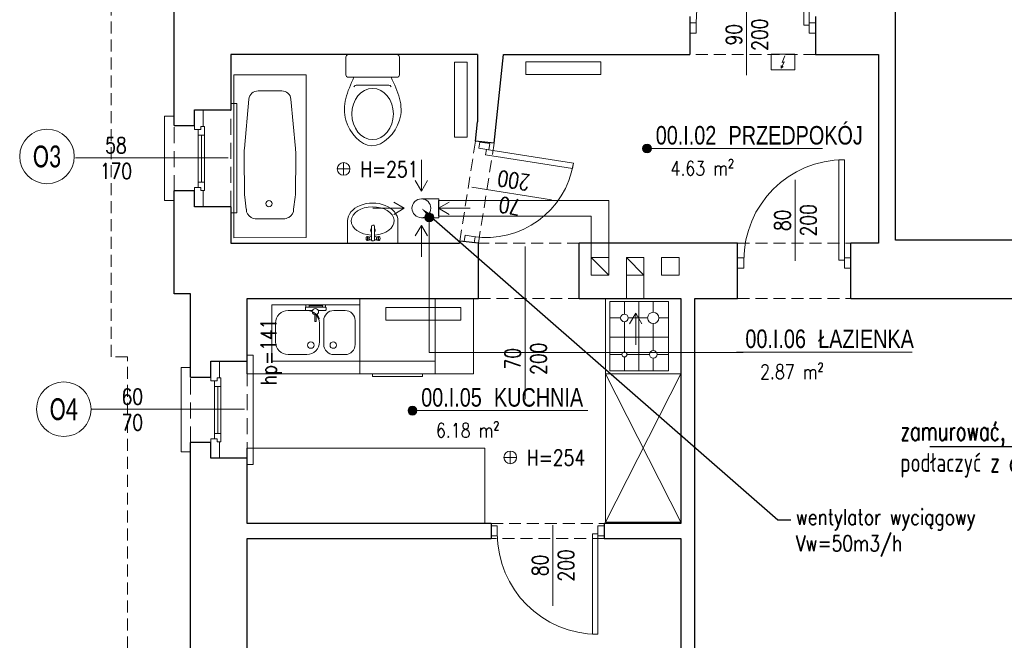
# Model space of a CAD drawing. Header units: millimetres. Extents: x 284606 to 628701, y -213781 to -93475.
# Tile 37 of 102: x 297456 to 298239, y -104639 to -104145. Entities that reach past the tile are written whole.
import ezdxf
from ezdxf import colors
from ezdxf.entities.mleader import LeaderData, LeaderLine
from ezdxf.enums import TextEntityAlignment as Align
from ezdxf.lldxf.tags import DXFTag
from ezdxf.math import Vec2, Vec3

# ---------------------------------------------------------------- set-up
doc = ezdxf.new("R2010")
doc.units = ezdxf.units.MM
doc.linetypes.add('HIDDEN', pattern=[9.525, 6.35, -3.175])
doc.layers.get('0').update_dxf_attribs({"lineweight": 0})
for name, color, linetype, lineweight in [('!STR_Elewacje 0.05', 8, 'Continuous', 5), ('!STR_Konstrukcja 0.20', 200, 'Continuous', 20), ('!STR_Konstrukcja 0.30', 64, 'Continuous', 30), ('!STR_Opisy 0.09', 8, 'Continuous', 9), ('!STR_Przerywana 0.09', 8, 'HIDDEN', 9), ('!STR_Stolarka drzwiowa', 8, 'Continuous', 15), ('!STR_Stolarka okienna', 72, 'Continuous', 15), ('EKO Opisy 0.09', 8, 'Continuous', 9)]:
    doc.layers.add(name, color=color, linetype=linetype, lineweight=lineweight)
for name, color, linetype, lineweight, true_color in [('!STR_Ogrzewanie grzejniki', 7, 'Continuous', 15, 0xd10000), ('!STR_Wentylacja', 7, 'Continuous', 15, 0x3399ff), ('EKO Wyposażenie', 7, 'Continuous', 5, 0x919191)]:
    doc.layers.add(name, color=color, linetype=linetype, lineweight=lineweight, true_color=true_color)
doc.styles.add('1_50', font='txt', dxfattribs={"width": 0.8})
doc.styles.add('AB_Arial', font='NirmalaS.ttf')
doc.styles.add('EKO 1-10', font='romans.shx', dxfattribs={"width": 0.8, "height": 15})
doc.styles.add('EKO 1-5', font='romans.shx', dxfattribs={"width": 0.8, "height": 10})
doc.styles.add('EKO CM 1-50', font='calibri.ttf', dxfattribs={"width": 0.8, "height": 12.5})
doc.styles.add('j-romans', font='romans.shx', dxfattribs={"width": 0.7})
doc.styles.get("Standard").update_dxf_attribs({"font": 'calibri.ttf'})
tags = doc.linetypes.add('DASH', pattern=[15, 10, -5]).pattern_tags.tags
tags[6:7] = [DXFTag(74, 4), DXFTag(75, 0), DXFTag(340, '0'), DXFTag(46, 0.0), DXFTag(50, 0.0), DXFTag(44, 0.0), DXFTag(45, 0.0)]
tags[4:5] = [DXFTag(74, 4), DXFTag(75, 0), DXFTag(340, '0'), DXFTag(46, 0.0), DXFTag(50, 0.0), DXFTag(44, 0.0), DXFTag(45, 0.0)]

# ---------------------------------------------------------------- blocks, each defined once
blk = doc.blocks.new('el. podgrzewacz przepływowy')
at = {"ltscale": 5}
blk.add_lwpolyline([(-17.2, -16.9), (12.8, -16.9), (12.8, -36.9), (-17.2, -36.9), (-17.2, -16.9)], dxfattribs=at)
for points in [[(0.1, -18.8), (-3.6, -27.3), (-0.7, -26.6), (-4.8, -34.7)], [(-2.2, -32.7), (-4.8, -34.7), (-4.7, -31.4)]]:
    blk.add_lwpolyline(points)
blk = doc.blocks.new('*U103')
for p, q in [((-2.1, 79.9), (-181.9, 70.3)), ((2.1, 0.1), (-2.1, 79.9)), ((-181.9, 70.3), (-177.6, -9.5)), ((-56.2, 65.3), (-84.3, 64)), ((-32.9, 64.4), (-46.3, 65.3)), ((-99.8, 62.8), (-153.9, 55)), ((-93, 63.6), (-84.3, 64)), ((-162.6, 44.4), (-161.9, 31.3)), ((-20.8, 38.9), (-21.6, 53.8)), ((-20.8, 38.9), (-20, 24)), ((-161.3, 18.3), (-161.9, 31.3)), ((-30.1, 12.3), (-43.4, 9.9)), ((-177.6, -9.5), (2.1, 0.1)), ((-96.9, 6.7), (-151.5, 8.7)), ((-89.9, 6.6), (-81.3, 7.2)), ((-53.2, 8.9), (-81.3, 7.2))]:
    blk.add_line(p, q)
blk.add_circle((-37.7, 39.1), 3.43)
for centre, radius, start, end in [((-51.1, 13.2), 52.3, 84.7852, 95.653), ((-152.5, 44.9), 10.2, 98.2391, 183.0582), ((-91.3, 21.3), 42.4, 92.3418, 101.6861), ((-32, 54.1), 10.3, 33.0348, 94.5485), ((-38.8, 51.6), 17.4, 6.9775, 27.6922), ((-37.4, 24.3), 17.4, 338.425, 359.139), ((-151.1, 18.9), 10.2, 183.0582, 267.8774), ((-30.4, 22.5), 10.3, 271.568, 333.0828), ((-92.7, 48.9), 42.4, 264.4303, 273.7747), ((-53.7, 61.2), 52.3, 270.4635, 281.3312)]:
    blk.add_arc(centre, radius, start, end)
blk = doc.blocks.new('*U119')
for p, q in [((0, 19.33), (0, -19.33)), ((16.02, 21.33), (2, 21.33)), ((18.02, -19.33), (18.02, 19.33)), ((24.36, 13.09), (24.36, -12.8)), ((16.02, -21.33), (2, -21.33))]:
    blk.add_line(p, q)
for centre, start, end in [((2, 19.33), 90, 180), ((16.02, 19.33), 360, 90), ((26.36, 13.09), 114.56818, 180), ((26.36, -12.8), 180, 244.52934), ((2, -19.33), 180, 270), ((16.02, -19.33), 270, 360)]:
    blk.add_arc(centre, 2, start, end)
blk.add_ellipse((47.22, 0.08), major_axis=(20.4, 0), ratio=0.810803)
blk.add_open_spline([(18.02, 14.91), (29.22, 20.03), (49.72, 28.87), (82.83, 0.74), (50.17, -29.38), (29.25, -19.96), (18, -14.6)], degree=3, knots=[1.212901, 1.212901, 1.212901, 1.212901, 36.090844, 64.924591, 94.904253, 129.876154, 129.876154, 129.876154, 129.876154])
blk = doc.blocks.new('*U198')
at = {"linetype": 'Continuous'}
for p, q in [((0, 31.3), (0, -31.3)), ((27.6, 31.3), (0, 31.3)), ((2.8, -1.2), (2.8, 0.4)), ((3.8, 4.7), (3.4, 6.9)), ((4, 1.6), (20.6, 1.6)), ((4.2, 1.6), (4.2, 4.1)), ((8.5, 1.6), (7.3, 4)), ((7.9, 4.7), (8.3, 6.9)), ((3.8, -5.5), (3.4, -7.7)), ((20.6, -2.4), (4, -2.4)), ((4.2, -4.8), (4.2, -2.4)), ((7.3, -4.8), (8.5, -2.4)), ((7.9, -5.5), (8.3, -7.7)), ((22.4, -0.2), (22.4, -0.6)), ((27.6, -31.3), (0, -31.3))]:
    blk.add_line(p, q, dxfattribs=at)
for centre, radius, start, end in [((4, 0.4), 1.2, 90, 180), ((15.9, -0.3), 2.89, 41.1962, 138.8038), ((20.6, -0.2), 1.8, 0, 90), ((4, -1.2), 1.2, 180, 270), ((15.9, -0.3), 2.89, 228.1635, 311.8365), ((20.6, -0.6), 1.8, 270, 0)]:
    blk.add_arc(centre, radius, start, end, dxfattribs=at)
for centre, major_axis, ratio, start_param, end_param in [((27.6, 0), (0, -26.6), 0.662269, 4.803016, 10.93344), ((27.6, 0), (0, -31.3), 0.713042, 0, 3.141593), ((5.8, -7.8), (2.47, 0), 0.476554, 5.436764, 10.271199), ((5.8, -5.5), (2.05, 0), 0.476554, 0, 3.141593)]:
    blk.add_ellipse(centre, major_axis=major_axis, ratio=ratio, start_param=start_param, end_param=end_param, dxfattribs=at)
at = {"linetype": 'Continuous', "extrusion": (-3.55849e-14, 3.22359e-14, -1)}
for centre, major_axis, start_param, end_param in [((5.8, 7), (2.47, 0), 5.436764, 10.271199), ((5.8, 4.7), (2.05, 0), 0, 3.141593)]:
    blk.add_ellipse(centre, major_axis=major_axis, ratio=0.476554, start_param=start_param, end_param=end_param, dxfattribs=at)
blk.add_ellipse((5.8, 7.3), major_axis=(2.05, 0), ratio=0.476554, dxfattribs=at)
at = {"linetype": 'Continuous'}
blk.add_ellipse((5.8, -8.1), major_axis=(2.05, 0), ratio=0.476554, dxfattribs=at)
blk = doc.blocks.new('*U183')
at = {"layer": '!STR_Opisy 0.09', "linetype": 'Continuous'}
blk.add_line((-39.28, 63.89), (-39.28, -0.34), dxfattribs=at)
at = {"layer": '!STR_Stolarka drzwiowa'}
for points in [[(0, 0), (0, 80), (-4.38, 80), (-4.38, 0)], [(-80, -6.2), (-85, -6.2), (-85, 1.8), (-80, 1.8)], [(5, -6.2), (0, -6.2), (0, 1.8), (5, 1.8)]]:
    blk.add_lwpolyline(points, close=True, dxfattribs=at)
blk.add_arc((0, 0), 80, 90, 180, dxfattribs=at)
at = {"layer": '!STR_Opisy 0.09', "linetype": 'Continuous', "style": 'EKO 1-10', "width": 0.8}
blk.add_attdef('SZER', text='', height=12.5, rotation=90, dxfattribs=at).set_placement((-39.28, 31.77), align=Align.BOTTOM_CENTER)
at = {"layer": '!STR_Opisy 0.09', "ltscale": 0.7, "style": 'EKO 1-10', "width": 0.8}
blk.add_attdef('WYS', text='', height=12.5, rotation=90, dxfattribs=at).set_placement((-28.75, 31.77), align=Align.MIDDLE_CENTER)
blk = doc.blocks.new('*U205')
at = {"layer": '!STR_Opisy 0.09', "linetype": 'Continuous'}
blk.add_line((-35.93, 6.89), (-35.93, -57.34), dxfattribs=at)
at = {"layer": '!STR_Stolarka drzwiowa'}
for points in [[(-80, 6.2), (-85, 6.2), (-85, -1.8), (-80, -1.8)], [(0, 0), (0, -80), (-4.38, -80), (-4.38, 0)], [(5, 6.2), (0, 6.2), (0, -1.8), (5, -1.8)]]:
    blk.add_lwpolyline(points, close=True, dxfattribs=at)
blk.add_arc((0, 0), 80, 180, 270, dxfattribs=at)
at = {"layer": '!STR_Opisy 0.09', "linetype": 'Continuous', "style": 'EKO 1-10', "width": 0.8}
blk.add_attdef('SZER', text='', height=12.5, rotation=90, dxfattribs=at).set_placement((-35.93, -25.22), align=Align.BOTTOM_CENTER)
at = {"layer": '!STR_Opisy 0.09', "ltscale": 0.7, "style": 'EKO 1-10', "width": 0.8}
blk.add_attdef('WYS', text='', height=12.5, rotation=90, dxfattribs=at).set_placement((-25.4, -25.22), align=Align.MIDDLE_CENTER)
blk = doc.blocks.new('wysokosc2')
at = {"ltscale": 2}
for points in [[(-5.06, 0.04), (5.03, 0.04)], [(0, 5.1), (0, -5.1)]]:
    blk.add_lwpolyline(points, dxfattribs=at)
blk.add_circle((0, 0), 5.03, dxfattribs=at)
at = {"ltscale": 2, "style": 'EKO 1-5', "width": 0.8}
blk.add_attdef('WYS', (13.29, -6.01), '', height=12.5, dxfattribs=at)
blk = doc.blocks.new('*U100')
for p, q in [((0, -60), (0, 0)), ((0, 0), (60, 0)), ((10, -57.5), (10, -2.5)), ((10, -2.5), (56.5, -2.5)), ((22, -12.5), (22, -2.5)), ((33.5, -2.5), (33.5, -57.5)), ((45, -2.5), (45, -13.5)), ((56.5, -2.5), (56.5, -57.5)), ((60, 0), (60, -60)), ((10, -15.5), (19, -15.5)), ((25, -15.5), (43, -15.5)), ((47, -15.5), (56.5, -15.5)), ((22, -40), (22, -18.5)), ((45, -17.5), (45, -41.5)), ((10, -29.21), (56.5, -29.21)), ((17.5, -44.5), (10, -44.5)), ((42, -44.5), (26.5, -44.5)), ((56.5, -44.5), (48, -44.5)), ((22, -57.5), (22, -49)), ((45, -47.5), (45, -57.5)), ((5, -60), (0, -60)), ((60, -60), (5, -60)), ((5, -60), (5, -60)), ((56.5, -57.5), (10, -57.5))]:
    blk.add_line(p, q)
for centre, radius in [((22, -15.5), 3), ((45, -15.5), 2), ((22, -44.5), 4.5), ((45, -44.5), 3)]:
    blk.add_circle(centre, radius)
blk = doc.blocks.new('*U106')
blk.add_lwpolyline([(70, -45), (0, -45), (0, 0), (70, 0)], close=True)
for points in [[(20.65, -4.62), (11.65, -4.62, 0.414214), (3.65, -12.62), (3.65, -31.62, 0.414214), (11.65, -39.62), (20.65, -39.62, 0.414214), (28.65, -31.62), (28.65, -12.62, 0.414214)], [(41.98, -39.62), (56.98, -39.62, 0.414214), (66.98, -29.62), (66.98, -14.62, 0.414214), (56.98, -4.62), (41.98, -4.62, 0.414214), (31.98, -14.62), (31.98, -29.62, 0.414214)]]:
    blk.add_lwpolyline(points, format="xyb", close=True)
for centre in [(21.08, -32.13), (38.92, -32.13)]:
    blk.add_circle(centre, 2.54)
blk = doc.blocks.new('*U107')
for p, q in [((-2.89, 8.1), (-4.39, 8.02)), ((-11.09, 2.16), (-11.56, 1.63)), ((-11.56, 1.63), (-7.9, -0.12)), ((-7.56, 0.78), (-11.09, 2.16)), ((-4.86, 7.5), (-4.56, 1.8)), ((-0.37, 7.74), (-2.37, 7.63)), ((-1.54, -7.85), (-2.37, 7.63)), ((-2.37, 7.63), (-2.23, 5.14)), ((-2.23, 5.14), (-0.23, 5.24)), ((-0.67, -5.3), (-1.23, 5.19)), ((-0.23, 5.24), (-0.37, 7.74)), ((-13.44, -0.72), (-13.41, -1.22)), ((-7.96, -0.18), (-13.2, -0.46)), ((-13.15, -1.46), (-7.9, -1.18)), ((-4.31, -2.78), (-4.03, -7.98)), ((0.33, -5.24), (-1.67, -5.35)), ((-1.67, -5.35), (-1.54, -7.85)), ((-1.54, -7.85), (0.46, -7.74)), ((0.46, -7.74), (0.33, -5.24)), ((-3.51, -8.45), (-2.01, -8.37))]:
    blk.add_line(p, q)
blk.add_circle((-5.43, -0.54), 2.5)
for centre, radius, start, end in [((-4.36, 7.53), 0.5, 93.05823, 183.05823), ((-2.86, 7.61), 0.5, 3.05823, 93.05823), ((-13.19, -0.71), 0.25, 93.05823, 183.05823), ((-13.16, -1.21), 0.25, 183.05823, 273.05823), ((-3.54, -7.95), 0.5, 183.05823, 273.05823), ((-2.04, -7.87), 0.5, 273.05823, 3.05823)]:
    blk.add_arc(centre, radius, start, end)
blk = doc.blocks.new('*U101')
for p, q in [((30, 30), (30, -30)), ((30, 30), (90, 30)), ((80, 30), (80, -30)), ((90, 30), (90, -30)), ((30, -30), (90, -30))]:
    blk.add_line(p, q)
blk.add_lwpolyline([(90, -20), (92, -20), (92, 20), (90, 20)])
blk = doc.blocks.new('*U121')
at = {"layer": '!STR_Opisy 0.09', "linetype": 'Continuous'}
blk.add_line((0, -153.49), (0, -32.16), dxfattribs=at)
at = {"layer": '!STR_Opisy 0.09', "linetype": 'Continuous', "style": 'EKO 1-5', "width": 0.8}
blk.add_attdef('HP=', (50.53, 21.53), '', height=12.5, rotation=180, dxfattribs=at)
at = {"layer": '!STR_Opisy 0.09', "ltscale": 0.7, "style": 'EKO 1-5', "width": 0.8}
blk.add_attdef('WYS', text='', height=12.5, rotation=270, dxfattribs=at).set_placement((-10.53, -121.38), align=Align.MIDDLE_CENTER)
at = {"layer": '!STR_Opisy 0.09', "linetype": 'Continuous', "style": 'EKO 1-5', "width": 0.8}
blk.add_attdef('SZER', text='', height=12.5, rotation=270, dxfattribs=at).set_placement((0, -121.38), align=Align.BOTTOM_CENTER)
blk = doc.blocks.new('*U208')
at = {"layer": '!STR_Opisy 0.09', "linetype": 'Continuous'}
blk.add_line((-31.51, 6.91), (-31.51, -57.31), dxfattribs=at)
at = {"layer": '!STR_Stolarka drzwiowa'}
for points in [[(-70, 6.2), (-75, 6.2), (-75, -1.8), (-70, -1.8)], [(0, 0), (0, -70), (-4.38, -70), (-4.38, 0)], [(5, 6.2), (0, 6.2), (0, -1.8), (5, -1.8)]]:
    blk.add_lwpolyline(points, close=True, dxfattribs=at)
blk.add_arc((0, 0), 70, 180, 270, dxfattribs=at)
at = {"layer": '!STR_Opisy 0.09', "linetype": 'Continuous', "style": 'EKO 1-10', "width": 0.8}
blk.add_attdef('SZER', text='', height=12.5, rotation=90, dxfattribs=at).set_placement((-31.51, -25.2), align=Align.BOTTOM_CENTER)
at = {"layer": '!STR_Opisy 0.09', "ltscale": 0.7, "style": 'EKO 1-10', "width": 0.8}
blk.add_attdef('WYS', text='', height=12.5, rotation=90, dxfattribs=at).set_placement((-20.99, -25.2), align=Align.MIDDLE_CENTER)
blk = doc.blocks.new('PIEC KAFLOWY')
at = {"layer": 'EKO Wyposażenie'}
blk.add_lwpolyline([(12.5, -14.8), (73.2, -14.8), (73.2, -75.5), (12.5, -75.5)], close=True, dxfattribs=at)
at = {"layer": 'EKO Wyposażenie', "insert": (33.9, -25.4), "char_height": 19.5, "attachment_point": 1, "style": '1_50'}
blk.add_mtext_dynamic_manual_height_columns('\\pi-5.3249;{\\H0.66667x;PIEC \\P\\pi-25.002;WĘGLOWY}', width=18.247, gutter_width=12.5, heights=[0], dxfattribs=at)
blk = doc.blocks.new('*U320')
at = {"layer": '!STR_Opisy 0.09', "linetype": 'Continuous'}
blk.add_line((0, -153.49), (0, -32.16), dxfattribs=at)
at = {"layer": '!STR_Opisy 0.09', "linetype": 'Continuous', "style": 'EKO 1-5', "width": 0.8}
blk.add_attdef('HP=', (19.04, -6.76), '', height=12.5, rotation=180, dxfattribs=at)
at = {"layer": '!STR_Opisy 0.09', "ltscale": 0.7, "style": 'EKO 1-5', "width": 0.8}
blk.add_attdef('WYS', text='', height=12.5, rotation=270, dxfattribs=at).set_placement((-10.53, -121.38), align=Align.MIDDLE_CENTER)
at = {"layer": '!STR_Opisy 0.09', "linetype": 'Continuous', "style": 'EKO 1-5', "width": 0.8}
blk.add_attdef('SZER', text='', height=12.5, rotation=270, dxfattribs=at).set_placement((0, -121.38), align=Align.BOTTOM_CENTER)
blk = doc.blocks.new('*U460')
at = {"ltscale": 0.3}
blk.add_hatch(color=256, dxfattribs=at).paths.add_polyline_path([(-266.56, 166.37, 1), (-258.83, 166.37, 1)])
at = {"ltscale": 1.5}
blk.add_line((17.59, 50), (154.57, 50), dxfattribs=at)
at = {"ltscale": 0.3}
blk.add_lwpolyline([(17.59, 50), (2.95, 50)], dxfattribs=at)
blk.add_circle((-262.69, 166.37), 3.86, dxfattribs=at)
at = {"ltscale": 1.5, "width": 0.8}
for tag, p, height, style in [('NR_POM.', (10.51, 53.45), 16, 'AB_Arial'), ('NAZWA_POMIESZCZENIA', (66.91, 53.45), 16, 'AB_Arial'), ('POSADZKA', (9.08, 4), 12.5, 'EKO 1-5')]:
    blk.add_attdef(tag, p, '', height=height, rotation=0, dxfattribs=dict(at, style=style))
at = {"ltscale": 1.5, "style": 'EKO 1-5', "width": 0.8}
blk.add_attdef('POWIERZCHNIA', text='', height=12.5, rotation=0, dxfattribs=at).set_placement((78.06, 22.91), align=Align.BOTTOM_RIGHT)
blk = doc.blocks.new('*U459')
at = {"ltscale": 0.3}
blk.add_hatch(color=256, dxfattribs=at).paths.add_polyline_path([(-0.91, 50, 1), (6.82, 50, 1)])
at = {"ltscale": 1.5}
blk.add_line((17.59, 50), (154.57, 50), dxfattribs=at)
at = {"ltscale": 0.3}
blk.add_lwpolyline([(17.59, 50), (2.95, 50)], dxfattribs=at)
blk.add_circle((2.95, 50), 3.86, dxfattribs=at)
at = {"ltscale": 1.5, "width": 0.8}
for tag, p, height, style in [('NR_POM.', (10.51, 53.45), 16, 'AB_Arial'), ('NAZWA_POMIESZCZENIA', (66.91, 53.45), 16, 'AB_Arial'), ('POSADZKA', (9.08, 4), 12.5, 'EKO 1-5')]:
    blk.add_attdef(tag, p, '', height=height, rotation=0, dxfattribs=dict(at, style=style))
at = {"ltscale": 1.5, "style": 'EKO 1-5', "width": 0.8}
blk.add_attdef('POWIERZCHNIA', text='', height=12.5, rotation=0, dxfattribs=at).set_placement((78.06, 22.91), align=Align.BOTTOM_RIGHT)
blk = doc.blocks.new('*U461')
at = {"layer": '!STR_Opisy 0.09', "linetype": 'Continuous'}
blk.add_line((-49.92, 24.56), (-49.92, -39.67), dxfattribs=at)
at = {"layer": '!STR_Stolarka drzwiowa'}
for points in [[(0, 0), (0, 90), (-4.38, 90), (-4.38, 0)], [(-90, -6.2), (-95, -6.2), (-95, 1.8), (-90, 1.8)], [(5, -6.2), (0, -6.2), (0, 1.8), (5, 1.8)]]:
    blk.add_lwpolyline(points, close=True, dxfattribs=at)
blk.add_arc((0, 0), 90, 90, 180, dxfattribs=at)
at = {"layer": '!STR_Opisy 0.09', "linetype": 'Continuous', "style": 'EKO 1-10', "width": 0.8}
blk.add_attdef('SZER', text='', height=12.5, rotation=90, dxfattribs=at).set_placement((-49.92, -7.55), align=Align.BOTTOM_CENTER)
at = {"layer": '!STR_Opisy 0.09', "ltscale": 0.7, "style": 'EKO 1-10', "width": 0.8}
blk.add_attdef('WYS', text='', height=12.5, rotation=90, dxfattribs=at).set_placement((-39.39, -7.55), align=Align.MIDDLE_CENTER)
blk = doc.blocks.new('KÓLKO')
at = {"layer": '!STR_Opisy 0.09'}
blk.add_circle((0, -15.51), 15.51, dxfattribs=at)
at = {"layer": '!STR_Opisy 0.09', "style": 'EKO 1-10', "width": 0.8}
blk.add_attdef('NR', text='', height=15, dxfattribs=at).set_placement((0, -15.51), align=Align.MIDDLE_CENTER)

msp = doc.modelspace()

# ---------------------------------------------------------------- linework, layer by layer
at = {"layer": '!STR_Konstrukcja 0.20', "color": 8, "linetype": 'Continuous', "lineweight": 15}
for points in [[(297623.89, -104294), (297623.89, -104299), (297628.89, -104299), (297628.89, -104212), (297623.89, -104212), (297623.89, -104217)], [(297578.89, -104281.5), (297578.89, -104289), (297571.39, -104289), (297571.39, -104222), (297578.89, -104222), (297578.89, -104229.5)], [(297636.89, -104494), (297636.89, -104499), (297641.89, -104499), (297641.89, -104412), (297636.89, -104412), (297636.89, -104417)], [(297591.89, -104481.5), (297591.89, -104489), (297584.39, -104489), (297584.39, -104422), (297591.89, -104422), (297591.89, -104429.5)]]:
    msp.add_lwpolyline(points, dxfattribs=at)
at = {"layer": '!STR_Konstrukcja 0.30', "color": 8, "ltscale": 1.5}
for p, q in [((297988.89, -104142.69), (297988.89, -104173)), ((298088.89, -104142.69), (298088.89, -104173)), ((297820.18, -104173), (297820.18, -104226.59)), ((297833.38, -104243.45), (297818.55, -104241.87)), ((297820.89, -104323), (297806.06, -104321.42)), ((297820.89, -104367), (297820.89, -104323)), ((297900.89, -104367), (297900.89, -104323)), ((298026.89, -104367), (298026.89, -104323)), ((298116.89, -104367), (298116.89, -104323)), ((297830.89, -104546), (297830.89, -104558)), ((297920.89, -104546), (297920.89, -104558))]:
    msp.add_line(p, q, dxfattribs=at)
for points in [[(298467.58, -104127.69), (298467.58, -104320.69), (298152.58, -104320.69), (298152.58, -103799.69), (298323.58, -103799.69)], [(297578.89, -104229.5), (297578.89, -104085.69)], [(297820.18, -104173), (297623.89, -104173), (297623.89, -104217)], [(297833.38, -104243.45), (297840.89, -104173), (297988.89, -104173)], [(298088.89, -104173), (298138.89, -104173), (298138.89, -104323), (298116.89, -104323)], [(297818.55, -104241.87), (297820.18, -104226.59)], [(297591.89, -104429.5), (297591.89, -104363.34), (297578.89, -104363.34), (297578.89, -104281.5)], [(297623.89, -104294), (297623.89, -104323), (297805.89, -104323), (297806.06, -104321.42)], [(298026.89, -104323), (297900.89, -104323)], [(297636.89, -104427), (297636.89, -104367), (297820.89, -104367)], [(297900.89, -104367), (297981.89, -104367), (297981.89, -104546), (297920.89, -104546)], [(298124.27, -104870.69), (297992.89, -104870.69), (297992.89, -104367), (298026.89, -104367)], [(298116.89, -104367), (298453.89, -104367), (298453.89, -104870.69), (298398.27, -104870.69)], [(297750.36, -104909.69), (297591.89, -104909.69), (297591.89, -104481.5)], [(297830.89, -104546), (297636.89, -104546), (297636.89, -104486)], [(297737.86, -104864.69), (297636.89, -104864.69), (297636.89, -104558), (297830.89, -104558)], [(297920.89, -104558), (297981.89, -104558), (297981.89, -104864.69), (297867.86, -104864.69)]]:
    msp.add_lwpolyline(points, dxfattribs=at)
at = {"layer": '!STR_Konstrukcja 0.30', "color": 8, "ltscale": 2}
for points in [[(297578.89, -104229.5), (297595.02, -104229.5), (297595.02, -104217), (297623.89, -104217)], [(297623.89, -104294), (297595.02, -104294), (297595.02, -104281.5), (297578.89, -104281.5)], [(297591.89, -104429.5), (297608.02, -104429.5), (297608.02, -104417), (297636.89, -104417)], [(297636.89, -104494), (297608.02, -104494), (297608.02, -104481.5), (297591.89, -104481.5)]]:
    msp.add_lwpolyline(points, dxfattribs=at)
at = {"layer": '!STR_Opisy 0.09', "color": 8}
msp.add_lwpolyline([(297781.75, -104302.56), (297781.75, -104410.07), (298031.39, -104410.07)], dxfattribs=at)
at = {"layer": '!STR_Przerywana 0.09', "color": 8, "ltscale": 1.5}
for p, q in [((298088.89, -104173), (297988.89, -104173)), ((297818.55, -104241.87), (297806.06, -104321.42)), ((297820.89, -104323), (297833.38, -104243.45)), ((297900.89, -104323), (297820.89, -104323)), ((298026.89, -104323), (298116.89, -104323)), ((297820.89, -104367), (297900.89, -104367)), ((298026.89, -104367), (298116.89, -104367)), ((297830.89, -104546), (297920.89, -104546)), ((297920.89, -104558), (297830.89, -104558))]:
    msp.add_line(p, q, dxfattribs=at)
msp.add_lwpolyline([(297528.89, -103801.69), (298053.45, -103801.69), (298053.45, -103704.69), (299055.89, -103704.69), (299055.89, -103717.7), (299534.23, -103717.78), (299534.23, -104959.69), (299109.03, -104959.69), (299109.03, -104978.69), (298431.9, -104978.69), (298431.9, -104965.69), (297966.64, -104965.69), (297966.64, -104959.69), (297541.89, -104959.69), (297541.89, -104413.34), (297528.89, -104413.34)], close=True, dxfattribs=at)
at = {"layer": '!STR_Przerywana 0.09', "color": 8, "ltscale": 2}
for points in [[(297623.89, -104294), (297623.89, -104217)], [(297578.89, -104281.5), (297578.89, -104229.5)], [(297636.89, -104494), (297636.89, -104417)], [(297591.89, -104481.5), (297591.89, -104429.5)]]:
    msp.add_lwpolyline(points, dxfattribs=at)
at = {"layer": '!STR_Stolarka okienna', "color": 8, "ltscale": 0.3}
for points in [[(297602.06, -104217), (297595.02, -104217), (297595.02, -104232.57), (297600.15, -104232.57), (297600.15, -104230.07), (297602.06, -104230.07), (297602.06, -104217)], [(297603.14, -104230.07), (297600.15, -104230.07), (297600.15, -104232.57), (297598, -104232.57), (297598, -104278.6), (297600.15, -104278.6), (297600.15, -104281.1), (297603.14, -104281.1), (297603.14, -104230.07)], [(297603.14, -104237), (297598, -104237)], [(297600.57, -104237), (297600.57, -104274.5)], [(297598, -104274.5), (297603.14, -104274.5)], [(297602.06, -104294), (297595.02, -104294), (297595.02, -104278.6), (297600.15, -104278.6), (297600.15, -104281.1), (297602.06, -104281.1), (297602.06, -104294)], [(297615.06, -104417), (297608.02, -104417), (297608.02, -104432.57), (297613.15, -104432.57), (297613.15, -104430.07), (297615.06, -104430.07), (297615.06, -104417)], [(297616.14, -104430.07), (297613.15, -104430.07), (297613.15, -104432.57), (297611, -104432.57), (297611, -104478.6), (297613.15, -104478.6), (297613.15, -104481.1), (297616.14, -104481.1), (297616.14, -104430.07)], [(297616.14, -104437), (297611, -104437)], [(297613.57, -104437), (297613.57, -104474.5)], [(297615.06, -104494), (297608.02, -104494), (297608.02, -104478.6), (297613.15, -104478.6), (297613.15, -104481.1), (297615.06, -104481.1), (297615.06, -104494)], [(297611, -104474.5), (297616.14, -104474.5)]]:
    msp.add_lwpolyline(points, dxfattribs=at)
at = {"layer": '!STR_Wentylacja', "color": 8, "ltscale": 1.5, "transparency": 33554472}
msp.add_line((297789.37, -104287.77), (297789.37, -104302.77), dxfattribs=at)
at = {"layer": '!STR_Wentylacja', "color": 8, "ltscale": 1.5}
for p, q in [((297910.49, -104334.44), (297924.49, -104348.44)), ((297938.49, -104334.44), (297952.49, -104348.44)), ((297938.49, -104348.44), (297938.49, -104367)), ((297952.49, -104348.44), (297952.49, -104367))]:
    msp.add_line(p, q, dxfattribs=at)
at = {"layer": '!STR_Wentylacja', "color": 8, "ltscale": 1.5, "transparency": 33554472}
for points in [[(297775.52, -104256.62), (297775.52, -104281.69), (297780.38, -104273.27), (297775.52, -104281.69), (297770.66, -104273.27)], [(297736.88, -104295.27), (297761.94, -104295.27), (297753.52, -104290.41), (297761.94, -104295.27), (297753.52, -104300.13)], [(297789.37, -104287.77), (297775.52, -104287.77)], [(297814.17, -104295.27), (297789.11, -104295.27), (297797.53, -104290.41), (297789.11, -104295.27), (297797.53, -104300.13)], [(297814.17, -104295.27), (297789.11, -104295.27), (297797.53, -104290.41), (297789.11, -104295.27), (297797.53, -104300.13)], [(297789.37, -104302.77), (297775.52, -104302.77)], [(297775.52, -104333.92), (297775.52, -104308.85), (297780.38, -104317.27), (297775.52, -104308.85), (297770.66, -104317.27)]]:
    msp.add_lwpolyline(points, dxfattribs=at)
at = {"layer": '!STR_Wentylacja', "color": 8, "linetype": 'DASH', "ltscale": 1.5}
for points in [[(297924.49, -104301.56), (297924.49, -104288.98), (297789.11, -104288.98), (297789.11, -104301.56), (297910.49, -104301.56)], [(297910.49, -104301.56), (297910.49, -104334.44), (297924.49, -104334.44), (297924.49, -104288.98), (297910.49, -104288.98)]]:
    msp.add_lwpolyline(points, dxfattribs=at)
at = {"layer": '!STR_Wentylacja', "color": 8, "ltscale": 1.5}
for points in [[(297910.49, -104334.44), (297910.49, -104348.44), (297924.49, -104348.44), (297924.49, -104334.44)], [(297938.49, -104334.44), (297938.49, -104348.44), (297952.49, -104348.44), (297952.49, -104334.44)], [(297966.49, -104334.44), (297966.49, -104348.44), (297980.49, -104348.44), (297980.49, -104334.44)]]:
    msp.add_lwpolyline(points, close=True, dxfattribs=at)
msp.add_lwpolyline([(297945.94, -104403.89), (297945.94, -104378.83), (297950.8, -104387.25), (297945.94, -104378.83), (297941.08, -104387.25)], dxfattribs=at)
at = {"layer": '!STR_Wentylacja', "color": 8, "ltscale": 1.5, "transparency": 33554472}
msp.add_circle((297775.52, -104295.27), 7.5, dxfattribs=at)
at = {"color": 8}
for points in [[(297811.88, -104179.04), (297811.88, -104238.69), (297801.88, -104238.69), (297801.88, -104179.04)], [(297918.15, -104188.84), (297858.49, -104188.84), (297858.49, -104178.84), (297918.15, -104178.84)], [(297806.89, -104384.19), (297747.24, -104384.19), (297747.24, -104374.19), (297806.89, -104374.19)]]:
    msp.add_lwpolyline(points, close=True, dxfattribs=at)
at = {"layer": 'EKO Wyposażenie', "color": 8}
for points in [[(297636.89, -104427), (297816.89, -104427), (297816.89, -104367), (297636.89, -104367)], [(297981.89, -104367), (297921.89, -104367), (297921.89, -104545), (297981.89, -104545)], [(297636.89, -104546), (297826.07, -104546), (297826.07, -104486), (297636.89, -104486)]]:
    msp.add_lwpolyline(points, close=True, dxfattribs=at)
msp.add_lwpolyline([(297921.89, -104427), (297981.89, -104545), (297921.89, -104545), (297981.89, -104427)], dxfattribs=at)

# ---------------------------------------------------------------- block references
at = {"layer": '!STR_Konstrukcja 0.30', "color": 8, "ltscale": 1.5}
ref = msp.add_blockref('*U320', (297654.04, -104255.17), dxfattribs=dict(at, xscale=-1, rotation=270))
ref.add_attrib('SZER', '58', dxfattribs={"layer": '!STR_Opisy 0.09', "linetype": 'Continuous', "height": 12.5, "rotation": 360, "style": 'EKO 1-5', "width": 0.8}).set_placement((297532.66, -104255.17), align=Align.BOTTOM_CENTER)
ref.add_attrib('WYS', '170', dxfattribs={"layer": '!STR_Opisy 0.09', "ltscale": 0.7, "height": 12.5, "rotation": 360, "style": 'EKO 1-5', "width": 0.8}).set_placement((297532.66, -104265.7), align=Align.MIDDLE_CENTER)
ref = msp.add_blockref('*U121', (297858.11, -104293.59), dxfattribs=dict(at, xscale=-1))
ref.add_attrib('SZER', '70', dxfattribs={"layer": '!STR_Opisy 0.09', "linetype": 'Continuous', "height": 12.5, "rotation": 90, "style": 'EKO 1-5', "width": 0.8}).set_placement((297858.11, -104414.97), align=Align.BOTTOM_CENTER)
ref.add_attrib('WYS', '200', dxfattribs={"layer": '!STR_Opisy 0.09', "ltscale": 0.7, "height": 12.5, "rotation": 90, "style": 'EKO 1-5', "width": 0.8}).set_placement((297868.64, -104414.97), align=Align.MIDDLE_CENTER)
at = {"layer": '!STR_Konstrukcja 0.30', "color": 8, "ltscale": 1.5, "xscale": 0.7200000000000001, "yscale": 0.7200000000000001, "zscale": 0.7200000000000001, "rotation": 12.08293995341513}
msp.add_blockref('PIEC KAFLOWY', (298483.89, -104380.85), dxfattribs=at)
at = {"layer": '!STR_Konstrukcja 0.30', "color": 8, "ltscale": 1.5}
ref = msp.add_blockref('*U320', (297667.04, -104455.17), dxfattribs=dict(at, xscale=-1, rotation=270))
ref.add_attrib('SZER', '60', dxfattribs={"layer": '!STR_Opisy 0.09', "linetype": 'Continuous', "height": 12.5, "rotation": 360, "style": 'EKO 1-5', "width": 0.8}).set_placement((297545.66, -104455.17), align=Align.BOTTOM_CENTER)
ref.add_attrib('WYS', '70', dxfattribs={"layer": '!STR_Opisy 0.09', "ltscale": 0.7, "height": 12.5, "rotation": 360, "style": 'EKO 1-5', "width": 0.8}).set_placement((297545.66, -104465.7), align=Align.MIDDLE_CENTER)
ref.add_attrib('HP=', 'hp=141', (297660.28, -104436.12), dxfattribs={"layer": '!STR_Opisy 0.09', "linetype": 'Continuous', "height": 12.5, "rotation": 90, "style": 'EKO 1-5', "width": 0.8})
at = {"layer": '!STR_Ogrzewanie grzejniki', "color": 8, "lineweight": 35, "ltscale": 1.5, "xscale": 0.625, "yscale": 0.625, "zscale": 0.625}
msp.add_blockref('el. podgrzewacz przepływowy', (298064.49, -104162.1), dxfattribs=at)
at = {"layer": '!STR_Opisy 0.09', "color": 8}
ref = msp.add_blockref('*U459', (297952.18, -104293.68), dxfattribs=dict(at, xscale=0.9199999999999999, yscale=0.9199999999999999, zscale=0.9199999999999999))
ref.add_attrib('NAZWA_POM', 'PRZEDPOKÓJ', (298019.72, -104244.51), dxfattribs={"layer": '0', "ltscale": 1.5, "height": 14.72, "rotation": 0, "style": 'AB_Arial', "width": 0.8})
ref.add_attrib('NUMER_POM', '00.I.02', (297961.85, -104244.51), dxfattribs={"layer": '0', "ltscale": 1.5, "height": 14.72, "rotation": 0, "style": 'AB_Arial', "width": 0.8})
ref.add_attrib('R-SURF', '4.63 m²', dxfattribs={"layer": '0', "ltscale": 1.5, "height": 11.5, "rotation": 0, "style": 'EKO 1-5', "width": 0.8}).set_placement((298024, -104272.61), align=Align.BOTTOM_RIGHT)
ref = msp.add_blockref('wysokosc2', (297713.65, -104263.91), dxfattribs=dict(at, xscale=-1, rotation=180))
ref.add_attrib('WYS', 'H=251', (297726.94, -104270.4), dxfattribs={"layer": '0', "ltscale": 2, "height": 12.5, "style": 'EKO 1-5', "width": 0.8})
ref = msp.add_blockref('*U460', (298023.43, -104455.61), dxfattribs=dict(at, xscale=0.9199999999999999, yscale=0.9199999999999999, zscale=0.9199999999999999))
ref.add_attrib('NAZWA_POM', 'ŁAZIENKA', (298090.97, -104406.44), dxfattribs={"layer": '0', "ltscale": 1.5, "height": 14.72, "rotation": 0, "style": 'AB_Arial', "width": 0.8})
ref.add_attrib('NUMER_POM', '00.I.06', (298033.1, -104406.44), dxfattribs={"layer": '0', "ltscale": 1.5, "height": 14.72, "rotation": 0, "style": 'AB_Arial', "width": 0.8})
ref.add_attrib('R-SURF', '2.87 m²', dxfattribs={"layer": '0', "ltscale": 1.5, "height": 11.5, "rotation": 0, "style": 'EKO 1-5', "width": 0.8}).set_placement((298095.24, -104434.54), align=Align.BOTTOM_RIGHT)
ref = msp.add_blockref('*U459', (297765.71, -104502.24), dxfattribs=dict(at, xscale=0.9199999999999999, yscale=0.9199999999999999, zscale=0.9199999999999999))
ref.add_attrib('NAZWA_POM', 'KUCHNIA', (297833.25, -104453.07), dxfattribs={"layer": '0', "ltscale": 1.5, "height": 14.72, "rotation": 0, "style": 'AB_Arial', "width": 0.8})
ref.add_attrib('NUMER_POM', '00.I.05', (297775.38, -104453.07), dxfattribs={"layer": '0', "ltscale": 1.5, "height": 14.72, "rotation": 0, "style": 'AB_Arial', "width": 0.8})
ref.add_attrib('R-SURF', '6.18 m²', dxfattribs={"layer": '0', "ltscale": 1.5, "height": 11.5, "rotation": 0, "style": 'EKO 1-5', "width": 0.8}).set_placement((297837.53, -104481.17), align=Align.BOTTOM_RIGHT)
ref = msp.add_blockref('wysokosc2', (297846.16, -104493.48), dxfattribs=dict(at, xscale=-1, rotation=180))
ref.add_attrib('WYS', 'H=254', (297859.45, -104499.98), dxfattribs={"layer": '0', "ltscale": 2, "height": 12.5, "style": 'EKO 1-5', "width": 0.8})
at = {"layer": '!STR_Stolarka drzwiowa', "color": 8, "ltscale": 0.3}
for name, p, values in [('*U461', (298083.89, -104149.6), {'WYS': '200', 'SZER': '90'}), ('*U183', (298111.89, -104336.6), {'WYS': '200', 'SZER': '80'}), ('*U205', (297915.89, -104554.2), {'WYS': '200', 'SZER': '80'})]:
    msp.add_blockref(name, p, dxfattribs=at).add_auto_attribs(values)
at = {"layer": '!STR_Stolarka drzwiowa', "color": 8, "ltscale": 0.3, "rotation": 81.08017668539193}
msp.add_blockref('*U208', (297827.28, -104248.46), dxfattribs=at).add_auto_attribs({'WYS': '200', 'SZER': '70'})
at = {"layer": 'EKO Opisy 0.09', "color": 8}
ref = msp.add_blockref('KÓLKO', (297477.84, -104232.29), dxfattribs=dict(at, xscale=1.4, yscale=1.4, zscale=1.4))
ref.add_attrib('NR', 'O3', dxfattribs={"height": 17.5, "style": 'EKO CM 1-50', "width": 0.7}).set_placement((297477.84, -104254), align=Align.MIDDLE_CENTER)
ref = msp.add_blockref('KÓLKO', (297491.2, -104433.39), dxfattribs=dict(at, xscale=1.4, yscale=1.4, zscale=1.4))
ref.add_attrib('NR', 'O4', dxfattribs={"height": 17.5, "style": 'EKO CM 1-50', "width": 0.7}).set_placement((297491.2, -104455.1), align=Align.MIDDLE_CENTER)
at = {"layer": 'EKO Wyposażenie', "color": 8, "xscale": -1}
for name, p, rotation in [('*U119', (297736.8, -104173), 90), ('*U101', (297756.52, -104337), 90), ('*U107', (297691.52, -104372), 273.0582290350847)]:
    msp.add_blockref(name, p, dxfattribs=dict(at, rotation=rotation))
at = {"layer": 'EKO Wyposażenie', "color": 8}
for name, p, xscale, yscale, zscale, rotation in [('*U103', (297683.89, -104317.1), -0.7200000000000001, 0.7200000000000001, 0.7200000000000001, 93.05822903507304), ('*U198', (297736.8, -104323), 0.6398441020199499, 0.6398441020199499, 0.6398441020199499, 89.99999999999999)]:
    msp.add_blockref(name, p, dxfattribs=dict(at, xscale=xscale, yscale=yscale, zscale=zscale, rotation=rotation))
at = {"layer": 'EKO Wyposażenie', "color": 8, "rotation": 180}
msp.add_blockref('*U100', (297981.89, -104427), dxfattribs=at)
at = {"layer": 'EKO Wyposażenie', "color": 8, "ltscale": 0.3, "xscale": -1}
msp.add_blockref('*U106', (297726.52, -104372), dxfattribs=at)

# ---------------------------------------------------------------- leaders
at = {"layer": '!STR_Elewacje 0.05', "color": 8, "ltscale": 0.3}
ml = msp.add_multileader_mtext('Standard', dxfattribs=at)
ml.set_content('zamurować,\\Ppodłaczyć z drugiej strony', color=8, style='j-romans')
ml.set_leader_properties()
ml.build(insert=Vec2(0, 0))
ml.multileader.update_dxf_attribs({"text_right_attachment_type": 6, "dogleg_length": 0.36, "arrow_head_size": 8, "scale": 2})
ctx = ml.context
ctx.base_point, ctx.scale, ctx.char_height, ctx.arrow_head_size, ctx.landing_gap_size, ctx.plane_origin = Vec3(298152.29, -104474.98), 2, 15, 8, 4, Vec3(298436.86, -101593.86)
ctx.right_attachment = 6
notes = []
notes.append((ctx, [(1, (1, 1, 0), (298377.01, -104484.98), (-1, 0), 0.72, [(0, [(298493.75, -104352.85)], 0, [])])]))
ctx.mtext.insert, ctx.mtext.flow_direction = Vec3(298156.29, -104464.98), 5
at = {"layer": '!STR_Opisy 0.09', "color": 8, "ltscale": 1.5, "transparency": 33554472}
ml = msp.add_multileader_mtext('Standard', dxfattribs=at)
ml.set_content('{\\Fromans|c238;\\W0.8;wentylator wyciągowy \\PVw=50m3/h}', color=8)
ml.set_leader_properties()
ml.build(insert=Vec2(0, 0))
ml.multileader.update_dxf_attribs({"text_right_attachment_type": 6, "dogleg_length": 0.36, "arrow_head_size": 8})
ctx = ml.context
ctx.base_point, ctx.char_height, ctx.arrow_head_size, ctx.landing_gap_size, ctx.plane_origin = Vec3(298069.34, -104543.02), 12.5, 8, 4, Vec3(296230.13, -104777.36)
ctx.right_attachment = 6
notes.append((ctx, [(1, (1, 1, 0), (298058.99, -104543.02), (1, 0), 10.35, [(0, [(297775.52, -104295.27)], 0, [])])]))
ctx.mtext.insert, ctx.mtext.flow_direction = Vec3(298073.34, -104534.69), 5
for ctx, leaders in notes:
    for number, flags, end, landing, length, lines in leaders:
        leader = LeaderData()
        leader.index, (leader.has_last_leader_line, leader.has_dogleg_vector, leader.attachment_direction) = number, flags
        leader.last_leader_point, leader.dogleg_vector, leader.dogleg_length = Vec3(end), Vec3(landing), length
        for number, points, colour, breaks in lines:
            line = LeaderLine()
            line.index, line.vertices, line.color, line.breaks = number, Vec3.list(points), colors.encode_raw_color(colour), breaks
            leader.lines.append(line)
        ctx.leaders.append(leader)

doc.saveas('drawing.dxf')
